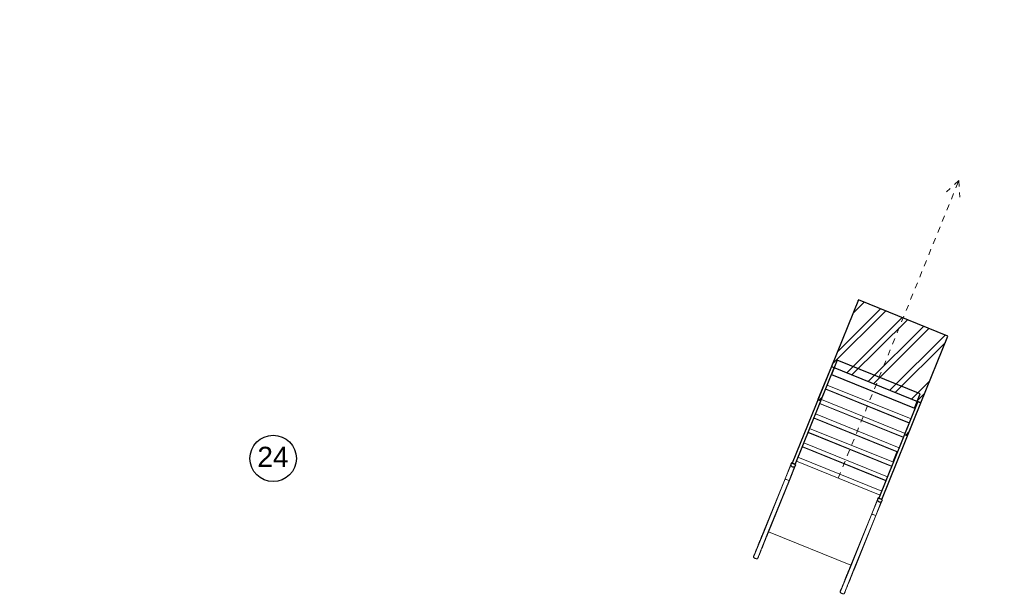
# Model space of a CAD drawing. Header units: inches. Extents: x 424 to 2043, y -237 to 445.
# Tile 58 of 256: x 626.11 to 642.45, y -102.05 to -92.5. Entities that reach past the tile are written whole.
import ezdxf

# ---------------------------------------------------------------- set-up
doc = ezdxf.new("R2010")
doc.units = ezdxf.units.IN
doc.header["$MEASUREMENT"] = 0
doc.linetypes.add('Dash', pattern=[0.00635, 0.003175, -0.003175])
doc.layers.add('A-GENM', color=13, linetype='Continuous', lineweight=9)
doc.styles.get("Standard").update_dxf_attribs({"font": 'arial.ttf'})
pattern_1 = [(247, (-109.427, -21.449), (0.3276997, -0.1391003), []), (247, (-109.285, -21.803), (0.3276997, -0.1391003), [])]
pattern_2 = [(247, (-125.887, -21.449), (0.3276997, -0.1391003), []), (247, (-125.745, -21.803), (0.3276997, -0.1391003), [])]

# ---------------------------------------------------------------- blocks, each defined once
blk = doc.blocks.new('Escalator - Escalator-177640-همکف')
at = {"layer": 'A-GENM'}
h = blk.add_hatch(dxfattribs=at)
h.set_pattern_fill('FP_5', color=256, style=0, pattern_type=2)
h.set_pattern_definition(pattern_1)
h.paths.add_polyline_path([(-0.8, 5.52), (-0.8, 4.929), (-0.749, 4.929), (-0.749, 5.52)], flags=0)
h = blk.add_hatch(dxfattribs=at)
h.set_pattern_fill('FP_5', color=256, style=0, pattern_type=2)
h.set_pattern_definition(pattern_1)
h.paths.add_polyline_path([(0.751, 5.52), (0.751, 4.929), (0.802, 4.929), (0.802, 5.52)], flags=0)
h = blk.add_hatch(dxfattribs=at)
h.set_pattern_fill('FP_5', color=256, style=0, pattern_type=2)
h.set_pattern_definition(pattern_1)
h.paths.add_polyline_path([(-0.8, 4.929), (-0.8, 3.733), (0.802, 3.733), (0.802, 4.929), (-0.364, 4.929)], flags=0)
for p, q in [((-0.809, 8.347), (-0.809, 7.867)), ((-0.74, 8.347), (-0.74, 7.867)), ((0.742, 8.347), (0.742, 7.867)), ((0.811, 8.347), (0.811, 7.867)), ((-0.812, 8.28), (-0.812, 8.28)), ((-0.812, 8.202), (-0.812, 8.271)), ((-0.812, 8.271), (-0.812, 8.202)), ((-0.736, 8.28), (-0.736, 8.28)), ((-0.736, 8.202), (-0.736, 8.271)), ((-0.736, 8.271), (-0.736, 8.202)), ((0.738, 8.28), (0.738, 8.28)), ((0.738, 8.202), (0.738, 8.271)), ((0.738, 8.271), (0.738, 8.202)), ((0.815, 8.28), (0.815, 8.28)), ((0.815, 8.202), (0.815, 8.271)), ((0.815, 8.271), (0.815, 8.202)), ((-0.812, 8.145), (-0.812, 8.16)), ((-0.812, 8.16), (-0.812, 8.145)), ((-0.812, 8.082), (-0.812, 8.13)), ((-0.812, 8.13), (-0.812, 8.082)), ((-0.812, 7.978), (-0.812, 8.031)), ((-0.812, 8.031), (-0.812, 7.978)), ((-0.736, 8.145), (-0.736, 8.16)), ((-0.736, 8.16), (-0.736, 8.145)), ((-0.736, 8.082), (-0.736, 8.13)), ((-0.736, 8.13), (-0.736, 8.082)), ((-0.736, 7.978), (-0.736, 8.031)), ((-0.736, 8.031), (-0.736, 7.978)), ((0.738, 8.145), (0.738, 8.16)), ((0.738, 8.16), (0.738, 8.145)), ((0.738, 8.082), (0.738, 8.13)), ((0.738, 8.13), (0.738, 8.082)), ((0.738, 7.978), (0.738, 8.031)), ((0.738, 8.031), (0.738, 7.978)), ((0.815, 8.145), (0.815, 8.16)), ((0.815, 8.16), (0.815, 8.145)), ((0.815, 8.082), (0.815, 8.13)), ((0.815, 8.13), (0.815, 8.082)), ((0.815, 7.978), (0.815, 8.031)), ((0.815, 8.031), (0.815, 7.978)), ((-0.812, 7.867), (-0.812, 7.885)), ((-0.812, 7.885), (-0.812, 7.867)), ((-0.812, 7.867), (-0.812, 6.943)), ((-0.809, 7.867), (-0.809, 6.945)), ((-0.74, 7.867), (-0.74, 6.945)), ((-0.736, 7.867), (-0.736, 7.885)), ((-0.736, 7.885), (-0.736, 7.867)), ((-0.736, 6.943), (-0.736, 7.867)), ((0.739, 7.867), (-0.736, 7.867)), ((0.738, 7.867), (0.738, 7.885)), ((0.738, 7.885), (0.738, 7.867)), ((0.738, 7.867), (0.738, 6.943)), ((0.742, 7.867), (0.742, 6.945)), ((0.811, 7.867), (0.811, 6.945)), ((0.815, 7.867), (0.815, 7.885)), ((0.815, 7.885), (0.815, 7.867)), ((0.815, 6.943), (0.815, 7.867)), ((-0.812, 6.943), (-0.812, 6.688)), ((-0.809, 6.945), (-0.809, 6.7)), ((-0.74, 6.945), (-0.74, 6.7)), ((-0.736, 6.688), (-0.736, 6.943)), ((0.738, 6.943), (0.738, 6.688)), ((0.742, 6.945), (0.742, 6.7)), ((0.811, 6.945), (0.811, 6.7)), ((0.815, 6.688), (0.815, 6.943)), ((0.751, 6.602), (-0.749, 6.602)), ((0.751, 6.532), (-0.749, 6.532)), ((-0.749, 6.348), (0.751, 6.348)), ((0.751, 6.343), (-0.749, 6.343)), ((0.751, 6.274), (-0.749, 6.274)), ((-0.749, 6.089), (0.751, 6.089)), ((0.751, 6.085), (-0.749, 6.085)), ((0.751, 6.015), (-0.749, 6.015)), ((-0.736, 5.831), (-0.736, 6.015)), ((0.751, 5.826), (-0.749, 5.826)), ((0.751, 5.756), (-0.749, 5.756)), ((-0.736, 5.831), (0.751, 5.831)), ((-0.749, 5.572), (0.751, 5.572)), ((0.751, 5.567), (-0.749, 5.567)), ((0.751, 5.497), (-0.749, 5.497)), ((-0.749, 5.313), (0.751, 5.313)), ((0.751, 5.308), (-0.749, 5.308)), ((0.751, 5.238), (-0.749, 5.238)), ((-0.749, 5.054), (0.751, 5.054))]:
    blk.add_line(p, q, dxfattribs=at)
at = {"layer": 'A-GENM', "lineweight": 25}
for p, q in [((-0.812, 6.688), (-0.812, 6.66)), ((-0.812, 6.66), (-0.736, 6.66)), ((-0.749, 6.66), (-0.8, 6.66)), ((-0.8, 6.66), (-0.8, 4.929)), ((-0.749, 4.929), (-0.749, 6.66)), ((-0.736, 6.66), (-0.736, 6.688)), ((0.738, 6.688), (0.738, 6.66)), ((0.738, 6.66), (0.815, 6.66)), ((0.802, 6.66), (0.751, 6.66)), ((0.751, 6.66), (0.751, 4.929)), ((0.802, 4.929), (0.802, 6.66)), ((0.815, 6.66), (0.815, 6.688)), ((-0.749, 5.52), (-0.8, 5.52)), ((-0.8, 5.52), (-0.8, 4.929)), ((-0.749, 4.929), (-0.749, 5.52)), ((0.802, 5.52), (0.751, 5.52)), ((0.751, 5.52), (0.751, 4.929)), ((0.802, 4.929), (0.802, 5.52)), ((-0.8, 4.929), (-0.749, 4.929)), ((-0.8, 4.929), (-0.749, 4.929)), ((0.802, 4.929), (-0.8, 4.929)), ((-0.8, 4.929), (-0.8, 3.733)), ((0.751, 5.049), (-0.736, 5.049)), ((-0.736, 5.049), (-0.736, 4.795)), ((0.751, 4.795), (0.751, 5.049)), ((0.751, 4.929), (0.802, 4.929)), ((0.751, 4.929), (0.802, 4.929)), ((0.802, 3.733), (0.802, 4.929)), ((-0.736, 4.795), (0.751, 4.795)), ((-0.8, 3.733), (0.802, 3.733))]:
    blk.add_line(p, q, dxfattribs=at)
at = {"layer": 'A-GENM', "linetype": 'Dash'}
for p, q in [((0.001, 6.602), (0.001, 1.269)), ((0.001, 1.269), (-0.117, 1.523)), ((0.001, 1.269), (0.12, 1.523))]:
    blk.add_line(p, q, dxfattribs=at)
at = {"layer": 'A-GENM', "flags": 128}
for points in [[(-0.812, 8.34), (-0.812, 8.341), (-0.812, 8.341), (-0.812, 8.341), (-0.812, 8.342), (-0.812, 8.342), (-0.812, 8.342), (-0.812, 8.343), (-0.812, 8.343), (-0.812, 8.343), (-0.812, 8.344), (-0.811, 8.344), (-0.811, 8.344), (-0.811, 8.345), (-0.811, 8.345), (-0.811, 8.345), (-0.811, 8.346), (-0.81, 8.346), (-0.81, 8.346), (-0.81, 8.346), (-0.81, 8.347), (-0.809, 8.347), (-0.809, 8.347), (-0.809, 8.347), (-0.809, 8.347)], [(-0.812, 8.323), (-0.812, 8.325), (-0.812, 8.33), (-0.812, 8.333), (-0.812, 8.336), (-0.812, 8.338), (-0.812, 8.34), (-0.812, 8.34), (-0.812, 8.34)], [(-0.812, 8.34), (-0.812, 8.34), (-0.812, 8.339), (-0.812, 8.337), (-0.812, 8.334), (-0.812, 8.331), (-0.812, 8.327), (-0.812, 8.322), (-0.812, 8.316), (-0.812, 8.31), (-0.812, 8.303), (-0.812, 8.295), (-0.812, 8.287), (-0.812, 8.278), (-0.812, 8.268), (-0.812, 8.258), (-0.812, 8.247), (-0.812, 8.235), (-0.812, 8.223), (-0.812, 8.21), (-0.812, 8.197), (-0.812, 8.183), (-0.812, 8.169), (-0.812, 8.154), (-0.812, 8.138), (-0.812, 8.123), (-0.812, 8.107), (-0.812, 8.09), (-0.812, 8.073), (-0.812, 8.056), (-0.812, 8.038), (-0.812, 8.021), (-0.812, 8.003), (-0.812, 7.984), (-0.812, 7.966), (-0.812, 7.947), (-0.812, 7.929), (-0.812, 7.91), (-0.812, 7.891), (-0.812, 7.872), (-0.812, 7.867)], [(-0.809, 8.347), (-0.806, 8.349), (-0.803, 8.35), (-0.801, 8.351), (-0.798, 8.352), (-0.795, 8.353), (-0.792, 8.354), (-0.789, 8.354), (-0.786, 8.355), (-0.783, 8.355), (-0.781, 8.356), (-0.778, 8.356), (-0.775, 8.356), (-0.772, 8.356), (-0.769, 8.356), (-0.766, 8.356), (-0.763, 8.355), (-0.76, 8.355), (-0.757, 8.354), (-0.754, 8.353), (-0.751, 8.352), (-0.748, 8.351), (-0.746, 8.35), (-0.743, 8.349), (-0.74, 8.348), (-0.74, 8.347)], [(-0.74, 8.347), (-0.739, 8.347), (-0.739, 8.347), (-0.739, 8.347), (-0.739, 8.346), (-0.738, 8.346), (-0.738, 8.346), (-0.738, 8.346), (-0.738, 8.345), (-0.737, 8.345), (-0.737, 8.345), (-0.737, 8.344), (-0.737, 8.344), (-0.737, 8.344), (-0.737, 8.343), (-0.737, 8.343), (-0.736, 8.343), (-0.736, 8.342), (-0.736, 8.342), (-0.736, 8.342), (-0.736, 8.341), (-0.736, 8.341), (-0.736, 8.341), (-0.736, 8.34), (-0.736, 8.34)], [(-0.736, 7.867), (-0.736, 7.886), (-0.736, 7.905), (-0.736, 7.924), (-0.736, 7.942), (-0.736, 7.961), (-0.736, 7.979), (-0.736, 7.998), (-0.736, 8.016), (-0.736, 8.034), (-0.736, 8.051), (-0.736, 8.069), (-0.736, 8.086), (-0.736, 8.102), (-0.736, 8.118), (-0.736, 8.134), (-0.736, 8.15), (-0.736, 8.165), (-0.736, 8.179), (-0.736, 8.193), (-0.736, 8.207), (-0.736, 8.219), (-0.736, 8.232), (-0.736, 8.244), (-0.736, 8.255), (-0.736, 8.265), (-0.736, 8.275), (-0.736, 8.284), (-0.736, 8.293), (-0.736, 8.301), (-0.736, 8.308), (-0.736, 8.315), (-0.736, 8.32), (-0.736, 8.325), (-0.736, 8.33), (-0.736, 8.333), (-0.736, 8.336), (-0.736, 8.338), (-0.736, 8.34), (-0.736, 8.34), (-0.736, 8.34)], [(-0.736, 8.34), (-0.736, 8.34), (-0.736, 8.339), (-0.736, 8.337), (-0.736, 8.334), (-0.736, 8.331), (-0.736, 8.327), (-0.736, 8.323)], [(0.738, 8.34), (0.738, 8.341), (0.739, 8.341), (0.739, 8.341), (0.739, 8.342), (0.739, 8.342), (0.739, 8.342), (0.739, 8.343), (0.739, 8.343), (0.739, 8.343), (0.739, 8.344), (0.739, 8.344), (0.74, 8.344), (0.74, 8.345), (0.74, 8.345), (0.74, 8.345), (0.74, 8.346), (0.74, 8.346), (0.741, 8.346), (0.741, 8.346), (0.741, 8.347), (0.741, 8.347), (0.742, 8.347), (0.742, 8.347), (0.742, 8.347)], [(0.738, 8.323), (0.738, 8.325), (0.738, 8.33), (0.738, 8.333), (0.738, 8.336), (0.738, 8.338), (0.738, 8.34), (0.738, 8.34), (0.738, 8.34)], [(0.738, 8.34), (0.738, 8.34), (0.738, 8.339), (0.738, 8.337), (0.738, 8.334), (0.738, 8.331), (0.738, 8.327), (0.738, 8.322), (0.738, 8.316), (0.738, 8.31), (0.738, 8.303), (0.738, 8.295), (0.738, 8.287), (0.738, 8.278), (0.738, 8.268), (0.738, 8.258), (0.738, 8.247), (0.738, 8.235), (0.738, 8.223), (0.738, 8.21), (0.738, 8.197), (0.738, 8.183), (0.738, 8.169), (0.738, 8.154), (0.738, 8.138), (0.738, 8.123), (0.738, 8.107), (0.738, 8.09), (0.738, 8.073), (0.738, 8.056), (0.738, 8.038), (0.738, 8.021), (0.738, 8.003), (0.738, 7.984), (0.738, 7.966), (0.738, 7.947), (0.738, 7.929), (0.738, 7.91), (0.738, 7.891), (0.738, 7.872), (0.738, 7.867)], [(0.742, 8.347), (0.745, 8.349), (0.747, 8.35), (0.75, 8.351), (0.753, 8.352), (0.756, 8.353), (0.759, 8.354), (0.761, 8.354), (0.764, 8.355), (0.767, 8.355), (0.77, 8.356), (0.773, 8.356), (0.776, 8.356), (0.779, 8.356), (0.782, 8.356), (0.785, 8.356), (0.788, 8.355), (0.791, 8.355), (0.794, 8.354), (0.797, 8.353), (0.8, 8.352), (0.802, 8.351), (0.805, 8.35), (0.808, 8.349), (0.81, 8.348), (0.811, 8.347)], [(0.811, 8.347), (0.811, 8.347), (0.812, 8.347), (0.812, 8.347), (0.812, 8.346), (0.812, 8.346), (0.813, 8.346), (0.813, 8.346), (0.813, 8.345), (0.813, 8.345), (0.813, 8.345), (0.814, 8.344), (0.814, 8.344), (0.814, 8.344), (0.814, 8.343), (0.814, 8.343), (0.814, 8.343), (0.814, 8.342), (0.815, 8.342), (0.815, 8.342), (0.815, 8.341), (0.815, 8.341), (0.815, 8.341), (0.815, 8.34), (0.815, 8.34)], [(0.815, 7.867), (0.815, 7.886), (0.815, 7.905), (0.815, 7.924), (0.815, 7.942), (0.815, 7.961), (0.815, 7.979), (0.815, 7.998), (0.815, 8.016), (0.815, 8.034), (0.815, 8.051), (0.815, 8.069), (0.815, 8.086), (0.815, 8.102), (0.815, 8.118), (0.815, 8.134), (0.815, 8.15), (0.815, 8.165), (0.815, 8.179), (0.815, 8.193), (0.815, 8.207), (0.815, 8.219), (0.815, 8.232), (0.815, 8.244), (0.815, 8.255), (0.815, 8.265), (0.815, 8.275), (0.815, 8.284), (0.815, 8.293), (0.815, 8.301), (0.815, 8.308), (0.815, 8.315), (0.815, 8.32), (0.815, 8.325), (0.815, 8.33), (0.815, 8.333), (0.815, 8.336), (0.815, 8.338), (0.815, 8.34), (0.815, 8.34), (0.815, 8.34)], [(0.815, 8.34), (0.815, 8.34), (0.815, 8.339), (0.815, 8.337), (0.815, 8.334), (0.815, 8.331), (0.815, 8.327), (0.815, 8.323)]]:
    blk.add_lwpolyline(points, dxfattribs=at)
at = {"layer": 'A-GENM', "lineweight": 25, "flags": 128}
for points in [[(-0.809, 6.7), (-0.81, 6.697), (-0.811, 6.694), (-0.812, 6.691), (-0.812, 6.688)], [(-0.74, 6.7), (-0.751, 6.708), (-0.762, 6.712), (-0.774, 6.714), (-0.786, 6.712), (-0.798, 6.708), (-0.809, 6.7)], [(-0.736, 6.688), (-0.736, 6.691), (-0.737, 6.694), (-0.738, 6.697), (-0.74, 6.7)], [(0.742, 6.7), (0.741, 6.697), (0.739, 6.694), (0.739, 6.691), (0.738, 6.688)], [(0.811, 6.7), (0.8, 6.708), (0.789, 6.712), (0.777, 6.714), (0.765, 6.712), (0.753, 6.708), (0.742, 6.7)], [(0.815, 6.688), (0.814, 6.691), (0.814, 6.694), (0.813, 6.697), (0.811, 6.7)]]:
    blk.add_lwpolyline(points, dxfattribs=at)
at = {"layer": 'A-GENM'}
for points in [[(-0.809, 6.945), (-0.809, 6.945), (-0.81, 6.945), (-0.811, 6.944), (-0.812, 6.943), (-0.812, 6.943), (-0.812, 6.943)], [(-0.74, 6.945), (-0.75, 6.947), (-0.774, 6.949), (-0.798, 6.947), (-0.809, 6.945)], [(-0.736, 6.943), (-0.736, 6.943), (-0.736, 6.943), (-0.737, 6.944), (-0.738, 6.945), (-0.739, 6.945), (-0.74, 6.945)], [(0.742, 6.945), (0.741, 6.945), (0.74, 6.945), (0.739, 6.944), (0.739, 6.943), (0.738, 6.943), (0.738, 6.943)], [(0.811, 6.945), (0.801, 6.947), (0.777, 6.949), (0.753, 6.947), (0.742, 6.945)], [(0.815, 6.943), (0.815, 6.943), (0.815, 6.943), (0.814, 6.944), (0.813, 6.945), (0.812, 6.945), (0.811, 6.945)]]:
    blk.add_open_spline(points, degree=3, dxfattribs=at)
blk = doc.blocks.new('Escalator - Escalator-V10-همکف')
at = {"layer": 'A-GENM'}
h = blk.add_hatch(dxfattribs=at)
h.set_pattern_fill('FP_6', color=256, style=0, pattern_type=2)
h.set_pattern_definition(pattern_2)
h.paths.add_polyline_path([(-0.8, 5.52), (-0.8, 4.929), (-0.749, 4.929), (-0.749, 5.52)], flags=0)
h = blk.add_hatch(dxfattribs=at)
h.set_pattern_fill('FP_6', color=256, style=0, pattern_type=2)
h.set_pattern_definition(pattern_2)
h.paths.add_polyline_path([(0.751, 5.52), (0.751, 4.929), (0.802, 4.929), (0.802, 5.52)], flags=0)
h = blk.add_hatch(dxfattribs=at)
h.set_pattern_fill('FP_6', color=256, style=0, pattern_type=2)
h.set_pattern_definition(pattern_2)
h.paths.add_polyline_path([(-0.8, 4.929), (-0.8, 3.733), (0.802, 3.733), (0.802, 4.929)], flags=0)
for p, q in [((-0.809, 8.347), (-0.809, 7.867)), ((-0.74, 8.347), (-0.74, 7.867)), ((0.742, 8.347), (0.742, 7.867)), ((0.811, 8.347), (0.811, 7.867)), ((-0.812, 8.28), (-0.812, 8.28)), ((-0.812, 8.202), (-0.812, 8.271)), ((-0.812, 8.271), (-0.812, 8.202)), ((-0.736, 8.28), (-0.736, 8.28)), ((-0.736, 8.202), (-0.736, 8.271)), ((-0.736, 8.271), (-0.736, 8.202)), ((0.738, 8.28), (0.738, 8.28)), ((0.738, 8.202), (0.738, 8.271)), ((0.738, 8.271), (0.738, 8.202)), ((-0.812, 8.145), (-0.812, 8.16)), ((-0.812, 8.16), (-0.812, 8.145)), ((-0.812, 8.082), (-0.812, 8.13)), ((-0.812, 8.13), (-0.812, 8.082)), ((-0.812, 7.978), (-0.812, 8.031)), ((-0.812, 8.031), (-0.812, 7.978)), ((-0.736, 8.145), (-0.736, 8.16)), ((-0.736, 8.16), (-0.736, 8.145)), ((-0.736, 8.082), (-0.736, 8.13)), ((-0.736, 8.13), (-0.736, 8.082)), ((-0.736, 7.978), (-0.736, 8.031)), ((-0.736, 8.031), (-0.736, 7.978)), ((0.738, 8.145), (0.738, 8.16)), ((0.738, 8.16), (0.738, 8.145)), ((0.738, 8.082), (0.738, 8.13)), ((0.738, 8.13), (0.738, 8.082)), ((0.738, 7.978), (0.738, 8.031)), ((0.738, 8.031), (0.738, 7.978)), ((-0.812, 7.867), (-0.812, 7.885)), ((-0.812, 7.885), (-0.812, 7.867)), ((-0.812, 7.867), (-0.812, 6.943)), ((-0.809, 7.867), (-0.809, 6.945)), ((-0.74, 7.867), (-0.74, 6.945)), ((-0.736, 7.867), (-0.736, 7.885)), ((-0.736, 7.885), (-0.736, 7.867)), ((-0.736, 6.943), (-0.736, 7.867)), ((0.739, 7.867), (-0.736, 7.867)), ((0.738, 7.867), (0.738, 7.885)), ((0.738, 7.885), (0.738, 7.867)), ((0.738, 7.867), (0.738, 6.943)), ((0.742, 7.867), (0.742, 6.945)), ((0.811, 7.867), (0.811, 6.945)), ((-0.812, 6.943), (-0.812, 6.688)), ((-0.809, 6.945), (-0.809, 6.7)), ((-0.74, 6.945), (-0.74, 6.7)), ((-0.736, 6.688), (-0.736, 6.943)), ((0.738, 6.943), (0.738, 6.688)), ((0.742, 6.945), (0.742, 6.7)), ((0.811, 6.945), (0.811, 6.7)), ((0.815, 6.688), (0.815, 6.713)), ((0.751, 6.602), (-0.749, 6.602)), ((0.751, 6.532), (-0.749, 6.532)), ((-0.749, 6.348), (0.751, 6.348)), ((0.751, 6.343), (-0.749, 6.343)), ((0.751, 6.274), (-0.749, 6.274)), ((-0.749, 6.089), (0.751, 6.089)), ((0.751, 6.085), (-0.749, 6.085)), ((0.751, 6.015), (-0.749, 6.015)), ((-0.736, 5.831), (-0.736, 6.015)), ((0.751, 5.826), (-0.749, 5.826)), ((0.751, 5.756), (-0.749, 5.756)), ((-0.736, 5.831), (0.751, 5.831)), ((-0.749, 5.572), (0.751, 5.572)), ((0.751, 5.567), (-0.749, 5.567)), ((0.751, 5.497), (-0.749, 5.497)), ((-0.749, 5.313), (0.751, 5.313)), ((0.751, 5.308), (-0.749, 5.308)), ((0.751, 5.238), (-0.749, 5.238)), ((-0.749, 5.054), (0.751, 5.054))]:
    blk.add_line(p, q, dxfattribs=at)
at = {"layer": 'A-GENM', "lineweight": 25}
for p, q in [((-0.812, 6.688), (-0.812, 6.66)), ((-0.812, 6.66), (-0.736, 6.66)), ((-0.749, 6.66), (-0.8, 6.66)), ((-0.8, 6.66), (-0.8, 4.929)), ((-0.749, 4.929), (-0.749, 6.66)), ((-0.736, 6.66), (-0.736, 6.688)), ((0.738, 6.688), (0.738, 6.66)), ((0.738, 6.66), (0.815, 6.66)), ((0.802, 6.66), (0.751, 6.66)), ((0.751, 6.66), (0.751, 4.929)), ((0.802, 4.929), (0.802, 6.66)), ((0.815, 6.66), (0.815, 6.688)), ((-0.749, 5.52), (-0.8, 5.52)), ((-0.8, 5.52), (-0.8, 4.929)), ((-0.749, 4.929), (-0.749, 5.52)), ((0.802, 5.52), (0.751, 5.52)), ((0.751, 5.52), (0.751, 4.929)), ((0.802, 4.929), (0.802, 5.52)), ((-0.8, 4.929), (-0.749, 4.929)), ((-0.8, 4.929), (-0.749, 4.929)), ((0.802, 4.929), (-0.8, 4.929)), ((-0.8, 4.929), (-0.8, 3.733)), ((0.751, 5.049), (-0.736, 5.049)), ((-0.736, 5.049), (-0.736, 4.795)), ((0.751, 4.795), (0.751, 5.049)), ((0.751, 4.929), (0.802, 4.929)), ((0.751, 4.929), (0.802, 4.929)), ((0.802, 3.733), (0.802, 4.929)), ((-0.736, 4.795), (0.751, 4.795)), ((-0.8, 3.733), (0.802, 3.733))]:
    blk.add_line(p, q, dxfattribs=at)
at = {"layer": 'A-GENM', "linetype": 'Dash'}
for p, q in [((0.001, 6.602), (0.001, 1.269)), ((0.001, 1.269), (-0.117, 1.523)), ((0.001, 1.269), (0.12, 1.523))]:
    blk.add_line(p, q, dxfattribs=at)
at = {"layer": 'A-GENM', "flags": 128}
for points in [[(-0.812, 8.34), (-0.812, 8.341), (-0.812, 8.341), (-0.812, 8.341), (-0.812, 8.342), (-0.812, 8.342), (-0.812, 8.342), (-0.812, 8.343), (-0.812, 8.343), (-0.812, 8.343), (-0.812, 8.344), (-0.811, 8.344), (-0.811, 8.344), (-0.811, 8.345), (-0.811, 8.345), (-0.811, 8.345), (-0.811, 8.346), (-0.81, 8.346), (-0.81, 8.346), (-0.81, 8.346), (-0.81, 8.347), (-0.809, 8.347), (-0.809, 8.347), (-0.809, 8.347), (-0.809, 8.347)], [(-0.812, 8.323), (-0.812, 8.325), (-0.812, 8.33), (-0.812, 8.333), (-0.812, 8.336), (-0.812, 8.338), (-0.812, 8.34), (-0.812, 8.34), (-0.812, 8.34)], [(-0.812, 8.34), (-0.812, 8.34), (-0.812, 8.339), (-0.812, 8.337), (-0.812, 8.334), (-0.812, 8.331), (-0.812, 8.327), (-0.812, 8.322), (-0.812, 8.316), (-0.812, 8.31), (-0.812, 8.303), (-0.812, 8.295), (-0.812, 8.287), (-0.812, 8.278), (-0.812, 8.268), (-0.812, 8.258), (-0.812, 8.247), (-0.812, 8.235), (-0.812, 8.223), (-0.812, 8.21), (-0.812, 8.197), (-0.812, 8.183), (-0.812, 8.169), (-0.812, 8.154), (-0.812, 8.138), (-0.812, 8.123), (-0.812, 8.107), (-0.812, 8.09), (-0.812, 8.073), (-0.812, 8.056), (-0.812, 8.038), (-0.812, 8.021), (-0.812, 8.003), (-0.812, 7.984), (-0.812, 7.966), (-0.812, 7.947), (-0.812, 7.929), (-0.812, 7.91), (-0.812, 7.891), (-0.812, 7.872), (-0.812, 7.867)], [(-0.809, 8.347), (-0.806, 8.349), (-0.803, 8.35), (-0.801, 8.351), (-0.798, 8.352), (-0.795, 8.353), (-0.792, 8.354), (-0.789, 8.354), (-0.786, 8.355), (-0.783, 8.355), (-0.781, 8.356), (-0.778, 8.356), (-0.775, 8.356), (-0.772, 8.356), (-0.769, 8.356), (-0.766, 8.356), (-0.763, 8.355), (-0.76, 8.355), (-0.757, 8.354), (-0.754, 8.353), (-0.751, 8.352), (-0.748, 8.351), (-0.746, 8.35), (-0.743, 8.349), (-0.74, 8.348), (-0.74, 8.347)], [(-0.74, 8.347), (-0.739, 8.347), (-0.739, 8.347), (-0.739, 8.347), (-0.739, 8.346), (-0.738, 8.346), (-0.738, 8.346), (-0.738, 8.346), (-0.738, 8.345), (-0.737, 8.345), (-0.737, 8.345), (-0.737, 8.344), (-0.737, 8.344), (-0.737, 8.344), (-0.737, 8.343), (-0.737, 8.343), (-0.736, 8.343), (-0.736, 8.342), (-0.736, 8.342), (-0.736, 8.342), (-0.736, 8.341), (-0.736, 8.341), (-0.736, 8.341), (-0.736, 8.34), (-0.736, 8.34)], [(-0.736, 7.867), (-0.736, 7.886), (-0.736, 7.905), (-0.736, 7.924), (-0.736, 7.942), (-0.736, 7.961), (-0.736, 7.979), (-0.736, 7.998), (-0.736, 8.016), (-0.736, 8.034), (-0.736, 8.051), (-0.736, 8.069), (-0.736, 8.086), (-0.736, 8.102), (-0.736, 8.118), (-0.736, 8.134), (-0.736, 8.15), (-0.736, 8.165), (-0.736, 8.179), (-0.736, 8.193), (-0.736, 8.207), (-0.736, 8.219), (-0.736, 8.232), (-0.736, 8.244), (-0.736, 8.255), (-0.736, 8.265), (-0.736, 8.275), (-0.736, 8.284), (-0.736, 8.293), (-0.736, 8.301), (-0.736, 8.308), (-0.736, 8.315), (-0.736, 8.32), (-0.736, 8.325), (-0.736, 8.33), (-0.736, 8.333), (-0.736, 8.336), (-0.736, 8.338), (-0.736, 8.34), (-0.736, 8.34), (-0.736, 8.34)], [(-0.736, 8.34), (-0.736, 8.34), (-0.736, 8.339), (-0.736, 8.337), (-0.736, 8.334), (-0.736, 8.331), (-0.736, 8.327), (-0.736, 8.323)], [(0.738, 8.34), (0.738, 8.341), (0.739, 8.341), (0.739, 8.341), (0.739, 8.342), (0.739, 8.342), (0.739, 8.342), (0.739, 8.343), (0.739, 8.343), (0.739, 8.343), (0.739, 8.344), (0.739, 8.344), (0.74, 8.344), (0.74, 8.345), (0.74, 8.345), (0.74, 8.345), (0.74, 8.346), (0.74, 8.346), (0.741, 8.346), (0.741, 8.346), (0.741, 8.347), (0.741, 8.347), (0.742, 8.347), (0.742, 8.347), (0.742, 8.347)], [(0.738, 8.323), (0.738, 8.325), (0.738, 8.33), (0.738, 8.333), (0.738, 8.336), (0.738, 8.338), (0.738, 8.34), (0.738, 8.34), (0.738, 8.34)], [(0.738, 8.34), (0.738, 8.34), (0.738, 8.339), (0.738, 8.337), (0.738, 8.334), (0.738, 8.331), (0.738, 8.327), (0.738, 8.322), (0.738, 8.316), (0.738, 8.31), (0.738, 8.303), (0.738, 8.295), (0.738, 8.287), (0.738, 8.278), (0.738, 8.268), (0.738, 8.258), (0.738, 8.247), (0.738, 8.235), (0.738, 8.223), (0.738, 8.21), (0.738, 8.197), (0.738, 8.183), (0.738, 8.169), (0.738, 8.154), (0.738, 8.138), (0.738, 8.123), (0.738, 8.107), (0.738, 8.09), (0.738, 8.073), (0.738, 8.056), (0.738, 8.038), (0.738, 8.021), (0.738, 8.003), (0.738, 7.984), (0.738, 7.966), (0.738, 7.947), (0.738, 7.929), (0.738, 7.91), (0.738, 7.891), (0.738, 7.872), (0.738, 7.867)], [(0.742, 8.347), (0.745, 8.349), (0.747, 8.35), (0.75, 8.351), (0.753, 8.352), (0.756, 8.353), (0.759, 8.354), (0.761, 8.354), (0.764, 8.355), (0.767, 8.355), (0.77, 8.356), (0.773, 8.356), (0.776, 8.356), (0.779, 8.356), (0.782, 8.356), (0.785, 8.356), (0.788, 8.355), (0.791, 8.355), (0.794, 8.354), (0.797, 8.353), (0.8, 8.352), (0.802, 8.351), (0.805, 8.35), (0.808, 8.349), (0.81, 8.348), (0.811, 8.347)], [(0.811, 8.347), (0.811, 8.347), (0.812, 8.347), (0.812, 8.347), (0.812, 8.346), (0.812, 8.346), (0.813, 8.346), (0.813, 8.346), (0.813, 8.345), (0.813, 8.345), (0.813, 8.345), (0.814, 8.344), (0.814, 8.344), (0.814, 8.344), (0.814, 8.343), (0.814, 8.343), (0.814, 8.343), (0.814, 8.342), (0.815, 8.342), (0.815, 8.342), (0.815, 8.341), (0.815, 8.341), (0.815, 8.341), (0.815, 8.34), (0.815, 8.34)], [(0.815, 8.34), (0.815, 8.34), (0.815, 8.34)]]:
    blk.add_lwpolyline(points, dxfattribs=at)
at = {"layer": 'A-GENM', "lineweight": 25, "flags": 128}
for points in [[(-0.809, 6.7), (-0.81, 6.697), (-0.811, 6.694), (-0.812, 6.691), (-0.812, 6.688)], [(-0.74, 6.7), (-0.751, 6.708), (-0.762, 6.712), (-0.774, 6.714), (-0.786, 6.712), (-0.798, 6.708), (-0.809, 6.7)], [(-0.736, 6.688), (-0.736, 6.691), (-0.737, 6.694), (-0.738, 6.697), (-0.74, 6.7)], [(0.742, 6.7), (0.741, 6.697), (0.739, 6.694), (0.739, 6.691), (0.738, 6.688)], [(0.811, 6.7), (0.8, 6.708), (0.789, 6.712), (0.777, 6.714), (0.765, 6.712), (0.753, 6.708), (0.742, 6.7)], [(0.815, 6.688), (0.814, 6.691), (0.814, 6.694), (0.813, 6.697), (0.811, 6.7)]]:
    blk.add_lwpolyline(points, dxfattribs=at)
at = {"layer": 'A-GENM'}
for points in [[(-0.809, 6.945), (-0.809, 6.945), (-0.81, 6.945), (-0.811, 6.944), (-0.812, 6.943), (-0.812, 6.943), (-0.812, 6.943)], [(-0.74, 6.945), (-0.75, 6.947), (-0.774, 6.949), (-0.798, 6.947), (-0.809, 6.945)], [(-0.736, 6.943), (-0.736, 6.943), (-0.736, 6.943), (-0.737, 6.944), (-0.738, 6.945), (-0.739, 6.945), (-0.74, 6.945)], [(0.742, 6.945), (0.741, 6.945), (0.74, 6.945), (0.739, 6.944), (0.739, 6.943), (0.738, 6.943), (0.738, 6.943)], [(0.811, 6.945), (0.801, 6.947), (0.777, 6.949), (0.753, 6.947), (0.742, 6.945)], [(0.815, 6.943), (0.815, 6.943), (0.815, 6.943), (0.814, 6.944), (0.813, 6.945), (0.812, 6.945), (0.811, 6.945)]]:
    blk.add_open_spline(points, degree=3, dxfattribs=at)

msp = doc.modelspace()

# ---------------------------------------------------------------- linework, layer by layer
msp.add_circle((630.317, -99.79), 0.385)

# ---------------------------------------------------------------- block references
at = {"layer": 'A-GENM', "rotation": 157.9545470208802}
for name, p in [('Escalator - Escalator-V10-همکف', (626.915, -87.82)), ('Escalator - Escalator-177640-همکف', (642.172, -93.998))]:
    msp.add_blockref(name, p, dxfattribs=at)

# ---------------------------------------------------------------- texts
at = {"insert": (630.054, -99.597), "char_height": 0.3338, "attachment_point": 1, "rotation": 359.9545}
msp.add_mtext_dynamic_manual_height_columns('24', width=12.83273, gutter_width=1.669, heights=[0], dxfattribs=at)

doc.saveas('drawing.dxf')
